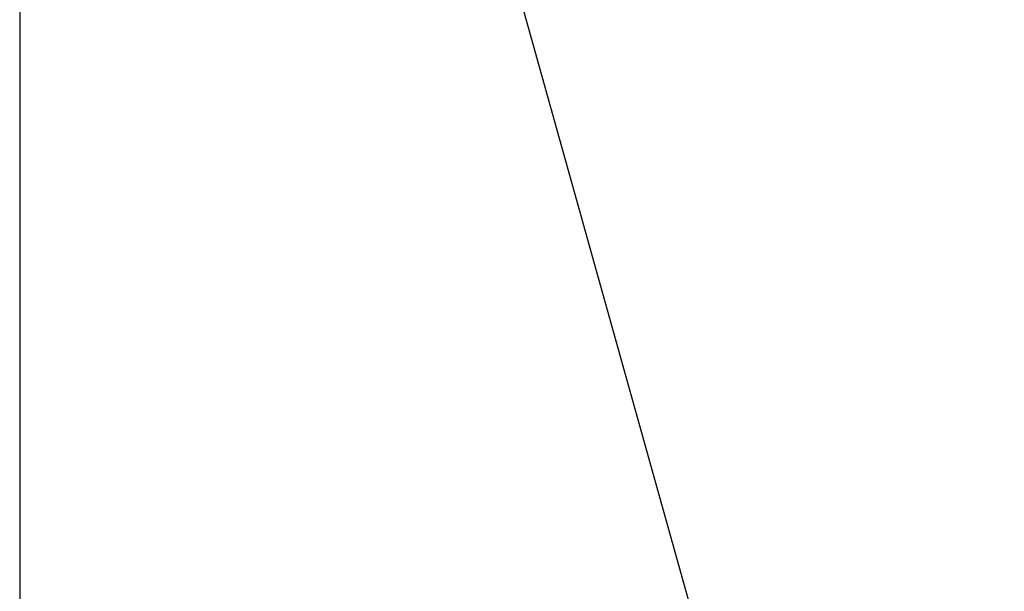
# Paper-space layout 'Wall Base Bracket' of a CAD drawing. Header units: millimetres. Extents: x 245 to 9339, y 492 to 8064.
# Tile 32 of 57: x 463 to 1132, y 5425 to 5814. Entities that reach past the tile are written whole.
import ezdxf

# ---------------------------------------------------------------- set-up
doc = ezdxf.new("R2010")
doc.units = ezdxf.units.MM
doc.layers.add('COMPONENT_GEOMETRY', color=7, linetype='Continuous')
doc.styles.add('SLDTEXTSTYLE0', font='TXT', dxfattribs={"width": 0.75})
doc.dimstyles.new('SLDDIMSTYLE0', dxfattribs={"dimtxt": 50, "dimasz": 3.302, "dimexe": 0, "dimexo": 0.0625, "dimgap": 12.5, "dimtad": 0, "dimtih": 1, "dimtoh": 1, "dimdec": 0, "dimrnd": 1e-09, "dimzin": 12, "dimdsep": 46, "dimtxsty": 'SLDTEXTSTYLE0', "dimsah": 1, "dimcen": 0.09, "dimadec": 0, "dimazin": 3, "dimtfac": 1, "dimtdec": 0, "dimtofl": 0, "dimtmove": 0, "dimatfit": 3, "dimfxl": 1, "dimfrac": 2, "dimtolj": 1, "dimtzin": 12, "dimarcsym": 0})

# ---------------------------------------------------------------- blocks, each defined once
blk = doc.blocks.new('_D_20')
at = {"layer": 'COMPONENT_GEOMETRY', "color": 7}
for p, q in [((4544.13, 6062.36), (4544.13, 3865.87)), ((463.18, 5957.36), (463.18, 3865.87)), ((463.18, 3869.04), (2429.77, 3869.04)), ((4544.13, 3869.04), (2577.55, 3869.04))]:
    blk.add_line(p, q, dxfattribs=at)
for points in [[(463.18, 3869.04), (466.49, 3868.53), (466.49, 3869.55)], [(4544.13, 3869.04), (4540.83, 3869.55), (4540.83, 3868.53)]]:
    blk.add_solid(points, dxfattribs=at)
at = {"layer": 'COMPONENT_GEOMETRY', "color": 7, "insert": (2429.77, 3893.81), "char_height": 50, "attachment_point": 1, "style": 'SLDTEXTSTYLE0'}
blk.add_mtext('4081', dxfattribs=at)

psp = doc.layouts.new('Wall Base Bracket')

# ---------------------------------------------------------------- linework, layer by layer
at = {"color": 7, "linetype": 'Continuous', "lineweight": 25}
psp.add_line((746.64, 6029.73), (1130.94, 4654.67), dxfattribs=at)

# ---------------------------------------------------------------- dimensions: what is measured, and where the dimension line sits
at = {"layer": 'COMPONENT_GEOMETRY', "color": 7}
dim = psp.add_linear_dim(base=(4544.13, 3869.04), p1=(463.18, 5958.63), p2=(4544.13, 6063.63), dimstyle='SLDDIMSTYLE0', dxfattribs=at)
dim.commit()
dim.dimension.update_dxf_attribs({"geometry": '_D_20', "text_midpoint": (2503.66, 3869.04), "dimtype": 160})

doc.saveas('drawing.dxf')
